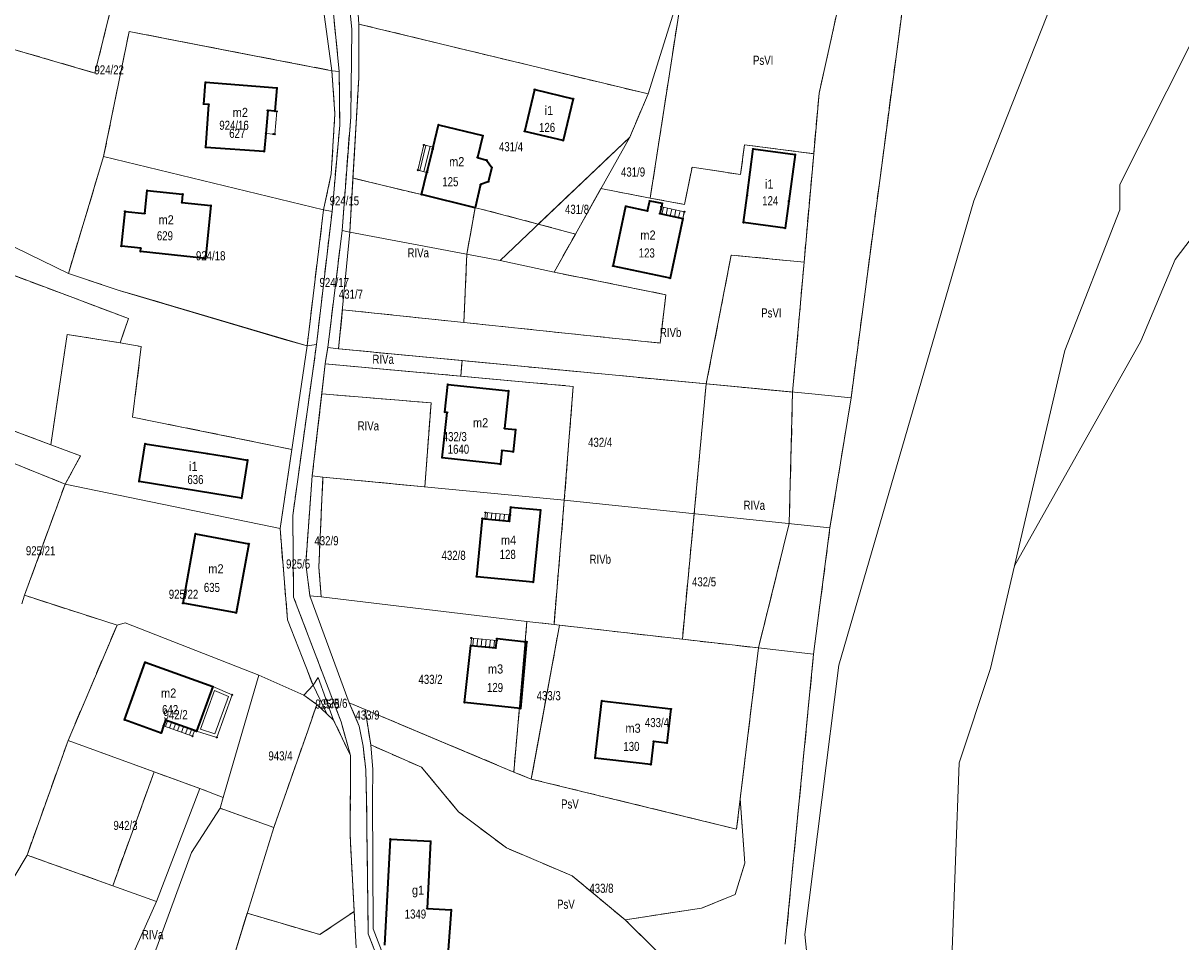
# Model space of a CAD drawing. Header units: metres. Extents: x 7496145 to 7500200, y 5498500 to 5502080.
# Tile 59 of 202: x 7497383 to 7497574, y 5500541 to 5500692. Entities that reach past the tile are written whole.
import ezdxf
from ezdxf.enums import TextEntityAlignment as Align

# ---------------------------------------------------------------- set-up
doc = ezdxf.new("R2010")
doc.units = ezdxf.units.M
doc.header["$MEASUREMENT"] = 0
for name, pattern in [('2.25_0.75', [3, 2.25, -0.75]), ('219-1000', [0]), ('egug-1000', [0])]:
    doc.linetypes.add(name, pattern=pattern)
doc.layers.get('0').update_dxf_attribs({"color": 2, "linetype": 'CONTINUOUS', "lineweight": 5})
for name, color, linetype in [('209-oznaczenie konturu klasyfikacyjnego', 7, 'CONTINUOUS'), ('211-numer działki ewidencyjnej', 7, 'CONTINUOUS'), ('217-kontur klasyfikacyjny', 7, 'CONTINUOUS'), ('218-kontur użytku gruntowego', 7, 'CONTINUOUS'), ('219-działka ewidencyjna', 7, 'CONTINUOUS'), ('312-budynek ewidencyjny', 7, 'CONTINUOUS'), ('312-oznaczenie budynku ewidencyjnego', 7, 'CONTINUOUS'), ('312-oznaczenie budynku ewidencyjnego-Atr117', 7, 'CONTINUOUS'), ('352-schody', 7, 'CONTINUOUS'), ('Punkt budynku', 7, 'CONTINUOUS'), ('taras', 7, 'CONTINUOUS')]:
    doc.layers.add(name, color=color, linetype=linetype)
doc.styles.get("Standard").update_dxf_attribs({"font": 'Working1250', "width": 0.75})

# ---------------------------------------------------------------- blocks, each defined once
blk = doc.blocks.new('PUNKTBUD')
at = {"color": 0}
blk.add_circle((0, 0), 0.09, dxfattribs=at)

msp = doc.modelspace()

# ---------------------------------------------------------------- linework, layer by layer
at = {"layer": '217-kontur klasyfikacyjny', "color": 3, "linetype": '2.25_0.75', "lineweight": 18, "flags": 128}
for points in [[(7497436.38, 5500702.18), (7497437.5, 5500690.99)], [(7497395.24, 5500683.84), (7497399.4, 5500700.73)], [(7497486.59, 5500663.27), (7497492.15, 5500699.29)], [(7497518.4, 5500698.67), (7497514.36, 5500680.55)], [(7497435.42, 5500684.08), (7497434.13, 5500697.04)], [(7497519.64, 5500630.41), (7497528.23, 5500695.67)], [(7497396.66, 5500670.1), (7497400.86, 5500690.68)], [(7497400.86, 5500690.68), (7497416.6, 5500687.63)], [(7497437.5, 5500690.99), (7497437.31, 5500676.61)], [(7497438.64, 5500683.96), (7497438.66, 5500691.9)], [(7497438.66, 5500691.9), (7497486.23, 5500680.39)], [(7497381.1, 5500687.95), (7497395.24, 5500683.84)], [(7497416.6, 5500687.63), (7497434.23, 5500684.22)], [(7497434.23, 5500684.22), (7497434.72, 5500677.15)], [(7497435.51, 5500675.26), (7497435.42, 5500684.08)], [(7497437.68, 5500666.54), (7497438.64, 5500683.06)], [(7497438.64, 5500683.06), (7497438.64, 5500683.96)], [(7497486.23, 5500680.39), (7497483.22, 5500673.26)], [(7497514.36, 5500680.55), (7497513.48, 5500670.56)], [(7497434.72, 5500677.15), (7497434.1, 5500667.24)], [(7497434.24, 5500661.06), (7497435.51, 5500675.26)], [(7497437.31, 5500676.61), (7497435.89, 5500657.94)], [(7497483.22, 5500673.26), (7497468.16, 5500658.97)], [(7497501.43, 5500667.12), (7497502.12, 5500672.03)], [(7497502.12, 5500672.03), (7497513.48, 5500670.56)], [(7497390.86, 5500650.84), (7497396.66, 5500670.1)], [(7497513.48, 5500670.56), (7497511.9, 5500652.72)], [(7497492.21, 5500662.2), (7497493.46, 5500668.37)], [(7497493.46, 5500668.37), (7497501.43, 5500667.12)], [(7497434.1, 5500667.24), (7497432.84, 5500661.31)], [(7497437.16, 5500657.66), (7497437.68, 5500666.54)], [(7497448.97, 5500663.83), (7497437.68, 5500666.54)], [(7497457.76, 5500661.68), (7497448.97, 5500663.83)], [(7497474.28, 5500657.34), (7497478.48, 5500664.82)], [(7497478.48, 5500664.82), (7497486.59, 5500663.27)], [(7497456.43, 5500654.04), (7497457.76, 5500661.68)], [(7497458.78, 5500661.46), (7497457.76, 5500661.68)], [(7497486.59, 5500663.27), (7497492.21, 5500662.2)], [(7497432.84, 5500661.31), (7497430.12, 5500638.92)], [(7497431.68, 5500639.15), (7497434.24, 5500661.06)], [(7497468.16, 5500658.97), (7497458.78, 5500661.46)], [(7497435.89, 5500657.94), (7497433.55, 5500638.65)], [(7497435.89, 5500657.94), (7497437.16, 5500657.66)], [(7497468.16, 5500658.97), (7497474.28, 5500657.34)], [(7497470.76, 5500651.06), (7497474.28, 5500657.34)], [(7497400.76, 5500643.43), (7497369.69, 5500655.1)], [(7497455.93, 5500642.78), (7497456.43, 5500654.04)], [(7497499.92, 5500653.88), (7497495.8, 5500632.68)], [(7497511.9, 5500652.72), (7497499.92, 5500653.88)], [(7497511.9, 5500652.72), (7497510.02, 5500631.33)], [(7497399.22, 5500648.07), (7497390.86, 5500650.84)], [(7497489.18, 5500647.36), (7497470.76, 5500651.06)], [(7497401.76, 5500647.32), (7497399.22, 5500648.07)], [(7497430.12, 5500638.92), (7497401.76, 5500647.32)], [(7497488.21, 5500639.39), (7497489.18, 5500647.36)], [(7497435.32, 5500638.45), (7497435.94, 5500644.88)], [(7497435.94, 5500644.88), (7497455.93, 5500642.78)], [(7497399.37, 5500639.46), (7497400.76, 5500643.43)], [(7497455.93, 5500642.78), (7497488.21, 5500639.39)], [(7497387.96, 5500622.67), (7497390.65, 5500640.81)], [(7497390.65, 5500640.81), (7497399.37, 5500639.46)], [(7497399.37, 5500639.46), (7497402.86, 5500638.81)], [(7497402.86, 5500638.81), (7497401.41, 5500627.22)], [(7497427.77, 5500610.99), (7497431.68, 5500639.15)], [(7497433.55, 5500638.65), (7497433.1, 5500635.98)], [(7497433.55, 5500638.65), (7497435.32, 5500638.45)], [(7497455.64, 5500636.51), (7497435.32, 5500638.45)], [(7497433.1, 5500635.98), (7497455.41, 5500633.95)], [(7497455.41, 5500633.95), (7497455.64, 5500636.51)], [(7497495.8, 5500632.68), (7497455.64, 5500636.51)], [(7497390.32, 5500616.19), (7497346.65, 5500633.9)], [(7497455.41, 5500633.95), (7497473.91, 5500632.27)], [(7497363.64, 5500631.77), (7497387.96, 5500622.67)], [(7497473.91, 5500632.27), (7497472.45, 5500613.52)], [(7497495.8, 5500632.68), (7497491.88, 5500590.65)], [(7497510.02, 5500631.33), (7497495.8, 5500632.68)], [(7497510.02, 5500631.33), (7497509.45, 5500609.68)], [(7497432.55, 5500631.04), (7497430.99, 5500617.57)], [(7497450.52, 5500629.55), (7497432.55, 5500631.04)], [(7497449.49, 5500615.73), (7497450.52, 5500629.55)], [(7497516.15, 5500608.98), (7497519.64, 5500630.41)], [(7497401.41, 5500627.22), (7497427.6, 5500621.9)], [(7497392.87, 5500620.83), (7497387.96, 5500622.67)], [(7497427.6, 5500621.9), (7497425.68, 5500608.87)], [(7497390.32, 5500616.19), (7497392.87, 5500620.83)], [(7497383.65, 5500597.88), (7497390.32, 5500616.19)], [(7497430.99, 5500617.57), (7497429.93, 5500603.07)], [(7497432.06, 5500602.49), (7497432.74, 5500617.35)], [(7497432.74, 5500617.35), (7497449.49, 5500615.73)], [(7497472.45, 5500613.52), (7497470.76, 5500593.07)], [(7497427.91, 5500597.59), (7497427.77, 5500610.99)], [(7497425.68, 5500608.87), (7497426.92, 5500593.86)], [(7497509.45, 5500609.68), (7497504.39, 5500589.21)], [(7497513.46, 5500588.17), (7497516.15, 5500608.98)], [(7497429.93, 5500603.07), (7497430.6, 5500597.79)], [(7497432.44, 5500597.65), (7497432.06, 5500602.49)], [(7497383.19, 5500596.5), (7497383.65, 5500597.88)], [(7497398.86, 5500592.97), (7497383.65, 5500597.88)], [(7497435.73, 5500577.06), (7497427.91, 5500597.59)], [(7497430.6, 5500597.79), (7497432.44, 5500597.65)], [(7497426.92, 5500593.86), (7497431.11, 5500583.07)], [(7497466.31, 5500593.58), (7497464.14, 5500568.8)], [(7497470.76, 5500593.07), (7497466.31, 5500593.58)], [(7497390.82, 5500574.01), (7497398.86, 5500592.97)], [(7497467.65, 5500571.09), (7497471.66, 5500592.97)], [(7497471.66, 5500592.97), (7497491.88, 5500590.65)], [(7497491.88, 5500590.65), (7497504.39, 5500589.21)], [(7497504.39, 5500589.21), (7497501.39, 5500564.38)], [(7497508.8, 5500540.44), (7497513.46, 5500588.17)], [(7497431.11, 5500583.07), (7497429.6, 5500581.42)], [(7497429.6, 5500581.42), (7497431.72, 5500579.91)], [(7497431.72, 5500579.91), (7497430.23, 5500575.56)], [(7497433.38, 5500578.38), (7497431.72, 5500579.91)], [(7497437.08, 5500580.18), (7497438.72, 5500576.35)], [(7497439.69, 5500579.08), (7497437.08, 5500580.18)], [(7497434.48, 5500577.36), (7497433.38, 5500578.38)], [(7497440.61, 5500573.25), (7497439.69, 5500579.08)], [(7497450.08, 5500574.71), (7497439.69, 5500579.08)], [(7497437.28, 5500571.54), (7497434.48, 5500577.36)], [(7497437.28, 5500571.54), (7497435.73, 5500577.06)], [(7497438.72, 5500576.35), (7497439.35, 5500573.03)], [(7497384.06, 5500555.13), (7497390.82, 5500574.01)], [(7497430.23, 5500575.56), (7497424.66, 5500559.67)], [(7497464.14, 5500568.8), (7497450.08, 5500574.71)], [(7497439.35, 5500573.03), (7497439.79, 5500569.16)], [(7497448.96, 5500569.6), (7497440.61, 5500573.25)], [(7497437.23, 5500558.3), (7497437.28, 5500571.54)], [(7497467.02, 5500567.63), (7497467.65, 5500571.09)], [(7497404.98, 5500568.82), (7497398.15, 5500550.09)], [(7497412.47, 5500566.08), (7497404.98, 5500568.82)], [(7497439.79, 5500569.16), (7497439.91, 5500564.36)], [(7497455.03, 5500562.26), (7497448.96, 5500569.6)], [(7497467.02, 5500567.63), (7497464.14, 5500568.8)], [(7497500.79, 5500559.4), (7497467.02, 5500567.63)], [(7497416.31, 5500564.59), (7497412.47, 5500566.08)], [(7497415.82, 5500562.84), (7497416.31, 5500564.59)], [(7497424.66, 5500559.67), (7497415.82, 5500562.84)], [(7497439.91, 5500564.36), (7497440.2, 5500542.18)], [(7497501.39, 5500564.38), (7497500.79, 5500559.4)], [(7497502.14, 5500553.81), (7497501.39, 5500564.38)], [(7497462.92, 5500556.31), (7497455.03, 5500562.26)], [(7497437.88, 5500545.85), (7497437.23, 5500558.3)], [(7497381.88, 5500551.42), (7497384.06, 5500555.13)], [(7497398.15, 5500550.09), (7497384.06, 5500555.13)], [(7497473.74, 5500551.7), (7497462.92, 5500556.31)], [(7497500.55, 5500548.64), (7497502.14, 5500553.81)], [(7497482.47, 5500544.48), (7497473.74, 5500551.7)], [(7497495.03, 5500546.39), (7497500.55, 5500548.64)], [(7497416.8, 5500534.32), (7497420.29, 5500545.57)], [(7497420.29, 5500545.57), (7497432.21, 5500542.03)], [(7497432.21, 5500542.03), (7497437.88, 5500545.85)], [(7497482.47, 5500544.48), (7497495.03, 5500546.39)], [(7497491.45, 5500535.57), (7497482.47, 5500544.48)], [(7497440.2, 5500542.18), (7497441.51, 5500538.79)]]:
    msp.add_lwpolyline(points, dxfattribs=at)
at = {"layer": '218-kontur użytku gruntowego', "color": 3, "linetype": 'egug-1000', "lineweight": 18, "flags": 128}
for points in [[(7497539.83, 5500662.81), (7497562.91, 5500721.29)], [(7497436.38, 5500702.18), (7497437.5, 5500690.99)], [(7497395.24, 5500683.84), (7497399.4, 5500700.73)], [(7497492.15, 5500699.29), (7497486.59, 5500663.27)], [(7497514.36, 5500680.55), (7497518.4, 5500698.67)], [(7497435.42, 5500684.08), (7497434.13, 5500697.04)], [(7497528.23, 5500695.67), (7497519.64, 5500630.41)], [(7497400.86, 5500690.68), (7497396.66, 5500670.1)], [(7497416.6, 5500687.63), (7497400.86, 5500690.68)], [(7497437.5, 5500690.99), (7497437.31, 5500676.61)], [(7497438.66, 5500691.9), (7497438.64, 5500683.96)], [(7497486.23, 5500680.39), (7497438.66, 5500691.9)], [(7497575.5, 5500688.57), (7497563.87, 5500665.52)], [(7497381.1, 5500687.95), (7497395.24, 5500683.84)], [(7497434.23, 5500684.22), (7497416.6, 5500687.63)], [(7497434.72, 5500677.15), (7497434.23, 5500684.22)], [(7497435.51, 5500675.26), (7497435.42, 5500684.08)], [(7497438.64, 5500683.06), (7497437.68, 5500666.54)], [(7497438.64, 5500683.96), (7497438.64, 5500683.06)], [(7497483.22, 5500673.26), (7497486.23, 5500680.39)], [(7497513.48, 5500670.56), (7497514.36, 5500680.55)], [(7497434.1, 5500667.24), (7497434.72, 5500677.15)], [(7497434.24, 5500661.06), (7497435.51, 5500675.26)], [(7497437.31, 5500676.61), (7497435.89, 5500657.94)], [(7497468.16, 5500658.97), (7497483.22, 5500673.26)], [(7497501.43, 5500667.12), (7497502.12, 5500672.03)], [(7497502.12, 5500672.03), (7497513.48, 5500670.56)], [(7497396.66, 5500670.1), (7497390.86, 5500650.84)], [(7497513.48, 5500670.56), (7497511.9, 5500652.72)], [(7497492.21, 5500662.2), (7497493.46, 5500668.37)], [(7497493.46, 5500668.37), (7497501.43, 5500667.12)], [(7497432.84, 5500661.31), (7497434.1, 5500667.24)], [(7497437.68, 5500666.54), (7497437.16, 5500657.66)], [(7497448.97, 5500663.83), (7497437.68, 5500666.54)], [(7497563.87, 5500665.52), (7497563.87, 5500661.3)], [(7497572.93, 5500653.14), (7497582.61, 5500665.83)], [(7497457.76, 5500661.68), (7497448.97, 5500663.83)], [(7497478.48, 5500664.82), (7497474.28, 5500657.34)], [(7497486.59, 5500663.27), (7497478.48, 5500664.82)], [(7497457.76, 5500661.68), (7497456.43, 5500654.04)], [(7497458.78, 5500661.46), (7497457.76, 5500661.68)], [(7497486.59, 5500663.27), (7497492.21, 5500662.2)], [(7497517.62, 5500586.4), (7497539.83, 5500662.81)], [(7497430.12, 5500638.92), (7497432.84, 5500661.31)], [(7497431.68, 5500639.15), (7497434.24, 5500661.06)], [(7497468.16, 5500658.97), (7497458.78, 5500661.46)], [(7497563.87, 5500661.3), (7497554.78, 5500638.16)], [(7497435.89, 5500657.94), (7497433.55, 5500638.65)], [(7497437.16, 5500657.66), (7497435.89, 5500657.94)], [(7497474.28, 5500657.34), (7497468.16, 5500658.97)], [(7497470.76, 5500651.06), (7497474.28, 5500657.34)], [(7497400.76, 5500643.43), (7497369.69, 5500655.1)], [(7497456.43, 5500654.04), (7497455.93, 5500642.78)], [(7497499.92, 5500653.88), (7497495.8, 5500632.68)], [(7497511.9, 5500652.72), (7497499.92, 5500653.88)], [(7497510.02, 5500631.33), (7497511.9, 5500652.72)], [(7497567.31, 5500639.73), (7497572.93, 5500653.14)], [(7497390.86, 5500650.84), (7497399.22, 5500648.07)], [(7497489.18, 5500647.36), (7497470.76, 5500651.06)], [(7497399.22, 5500648.07), (7497401.76, 5500647.32)], [(7497401.76, 5500647.32), (7497430.12, 5500638.92)], [(7497488.21, 5500639.39), (7497489.18, 5500647.36)], [(7497435.32, 5500638.45), (7497435.94, 5500644.88)], [(7497435.94, 5500644.88), (7497455.93, 5500642.78)], [(7497399.37, 5500639.46), (7497400.76, 5500643.43)], [(7497455.93, 5500642.78), (7497488.21, 5500639.39)], [(7497390.65, 5500640.81), (7497387.96, 5500622.67)], [(7497399.37, 5500639.46), (7497390.65, 5500640.81)], [(7497402.86, 5500638.81), (7497399.37, 5500639.46)], [(7497401.41, 5500627.22), (7497402.86, 5500638.81)], [(7497427.77, 5500610.99), (7497431.68, 5500639.15)], [(7497546.52, 5500602.73), (7497567.31, 5500639.73)], [(7497433.55, 5500638.65), (7497433.1, 5500635.98)], [(7497433.55, 5500638.65), (7497435.32, 5500638.45)], [(7497435.32, 5500638.45), (7497455.64, 5500636.51)], [(7497554.78, 5500638.16), (7497546.52, 5500602.73)], [(7497433.1, 5500635.98), (7497432.55, 5500631.04)], [(7497455.41, 5500633.95), (7497433.1, 5500635.98)], [(7497455.41, 5500633.95), (7497455.64, 5500636.51)], [(7497455.64, 5500636.51), (7497495.8, 5500632.68)], [(7497390.32, 5500616.19), (7497346.65, 5500633.9)], [(7497473.91, 5500632.27), (7497455.41, 5500633.95)], [(7497363.64, 5500631.77), (7497387.96, 5500622.67)], [(7497472.45, 5500613.52), (7497473.91, 5500632.27)], [(7497495.8, 5500632.68), (7497491.88, 5500590.65)], [(7497510.02, 5500631.33), (7497495.8, 5500632.68)], [(7497509.45, 5500609.68), (7497510.02, 5500631.33)], [(7497432.55, 5500631.04), (7497430.99, 5500617.57)], [(7497450.52, 5500629.55), (7497432.55, 5500631.04)], [(7497449.49, 5500615.73), (7497450.52, 5500629.55)], [(7497519.64, 5500630.41), (7497516.15, 5500608.98)], [(7497427.6, 5500621.9), (7497401.41, 5500627.22)], [(7497387.96, 5500622.67), (7497392.87, 5500620.83)], [(7497425.68, 5500608.87), (7497427.6, 5500621.9)], [(7497392.87, 5500620.83), (7497390.32, 5500616.19)], [(7497390.32, 5500616.19), (7497383.65, 5500597.88)], [(7497430.99, 5500617.57), (7497429.93, 5500603.07)], [(7497432.06, 5500602.49), (7497432.74, 5500617.35)], [(7497432.74, 5500617.35), (7497449.49, 5500615.73)], [(7497470.76, 5500593.07), (7497472.45, 5500613.52)], [(7497427.91, 5500597.59), (7497427.77, 5500610.99)], [(7497426.92, 5500593.86), (7497425.68, 5500608.87)], [(7497504.39, 5500589.21), (7497509.45, 5500609.68)], [(7497516.15, 5500608.98), (7497513.46, 5500588.17)], [(7497429.93, 5500603.07), (7497430.6, 5500597.79)], [(7497546.52, 5500602.73), (7497542.58, 5500585.86)], [(7497432.44, 5500597.65), (7497432.06, 5500602.49)], [(7497383.65, 5500597.88), (7497383.19, 5500596.5)], [(7497383.65, 5500597.88), (7497398.86, 5500592.97)], [(7497435.73, 5500577.06), (7497427.91, 5500597.59)], [(7497430.6, 5500597.79), (7497432.44, 5500597.65)], [(7497430.6, 5500597.79), (7497437.08, 5500580.18)], [(7497398.86, 5500592.97), (7497400.18, 5500593.36)], [(7497400.18, 5500593.36), (7497422.22, 5500584.74)], [(7497431.11, 5500583.07), (7497426.92, 5500593.86)], [(7497464.14, 5500568.8), (7497466.31, 5500593.58)], [(7497466.31, 5500593.58), (7497470.76, 5500593.07)], [(7497398.86, 5500592.97), (7497390.82, 5500574.01)], [(7497471.66, 5500592.97), (7497467.65, 5500571.09)], [(7497491.88, 5500590.65), (7497471.66, 5500592.97)], [(7497491.88, 5500590.65), (7497504.39, 5500589.21)], [(7497501.39, 5500564.38), (7497504.39, 5500589.21)], [(7497513.46, 5500588.17), (7497508.8, 5500540.44)], [(7497512.01, 5500542.07), (7497517.62, 5500586.4)], [(7497542.58, 5500585.86), (7497537.43, 5500570.3)], [(7497422.22, 5500584.74), (7497429.6, 5500581.42)], [(7497429.6, 5500581.42), (7497431.11, 5500583.07)], [(7497431.72, 5500579.91), (7497429.6, 5500581.42)], [(7497430.23, 5500575.56), (7497431.72, 5500579.91)], [(7497433.38, 5500578.38), (7497431.72, 5500579.91)], [(7497437.08, 5500580.18), (7497438.72, 5500576.35)], [(7497439.69, 5500579.08), (7497437.08, 5500580.18)], [(7497434.48, 5500577.36), (7497433.38, 5500578.38)], [(7497439.69, 5500579.08), (7497440.61, 5500573.25)], [(7497450.08, 5500574.71), (7497439.69, 5500579.08)], [(7497437.28, 5500571.54), (7497434.48, 5500577.36)], [(7497437.28, 5500571.54), (7497435.73, 5500577.06)], [(7497438.72, 5500576.35), (7497439.35, 5500573.03)], [(7497390.82, 5500574.01), (7497384.06, 5500555.13)], [(7497404.98, 5500568.82), (7497390.82, 5500574.01)], [(7497424.66, 5500559.67), (7497430.23, 5500575.56)], [(7497464.14, 5500568.8), (7497450.08, 5500574.71)], [(7497439.35, 5500573.03), (7497439.79, 5500569.16)], [(7497440.61, 5500573.25), (7497448.96, 5500569.6)], [(7497437.23, 5500558.3), (7497437.28, 5500571.54)], [(7497467.65, 5500571.09), (7497467.02, 5500567.63)], [(7497537.43, 5500570.3), (7497536.23, 5500538.07)], [(7497398.15, 5500550.09), (7497404.98, 5500568.82)], [(7497404.98, 5500568.82), (7497412.47, 5500566.08)], [(7497439.79, 5500569.16), (7497439.91, 5500564.36)], [(7497448.96, 5500569.6), (7497455.03, 5500562.26)], [(7497467.02, 5500567.63), (7497464.14, 5500568.8)], [(7497467.02, 5500567.63), (7497500.79, 5500559.4)], [(7497412.47, 5500566.08), (7497416.31, 5500564.59)], [(7497416.31, 5500564.59), (7497415.82, 5500562.84)], [(7497415.82, 5500562.84), (7497424.66, 5500559.67)], [(7497439.91, 5500564.36), (7497440.2, 5500542.18)], [(7497500.79, 5500559.4), (7497501.39, 5500564.38)], [(7497501.39, 5500564.38), (7497502.14, 5500553.81)], [(7497455.03, 5500562.26), (7497462.92, 5500556.31)], [(7497437.88, 5500545.85), (7497437.23, 5500558.3)], [(7497384.06, 5500555.13), (7497381.88, 5500551.42)], [(7497384.06, 5500555.13), (7497398.15, 5500550.09)], [(7497462.92, 5500556.31), (7497473.74, 5500551.7)], [(7497502.14, 5500553.81), (7497500.55, 5500548.64)], [(7497473.74, 5500551.7), (7497482.47, 5500544.48)], [(7497500.55, 5500548.64), (7497495.03, 5500546.39)], [(7497420.29, 5500545.57), (7497416.8, 5500534.32)], [(7497432.21, 5500542.03), (7497420.29, 5500545.57)], [(7497437.88, 5500545.85), (7497432.21, 5500542.03)], [(7497438.2, 5500539.84), (7497437.88, 5500545.85)], [(7497495.03, 5500546.39), (7497482.47, 5500544.48)], [(7497482.47, 5500544.48), (7497491.45, 5500535.57)], [(7497440.2, 5500542.18), (7497441.51, 5500538.79)], [(7497514.71, 5500516.1), (7497512.01, 5500542.07)]]:
    msp.add_lwpolyline(points, dxfattribs=at)
at = {"layer": '219-działka ewidencyjna', "color": 3, "linetype": '219-1000', "lineweight": 18, "flags": 128}
for points in [[(7497431.02, 5500707.66), (7497434.23, 5500684.22)], [(7497486.23, 5500680.39), (7497494.31, 5500706.18)], [(7497437.79, 5500705.15), (7497438.66, 5500691.9)], [(7497437.5, 5500690.99), (7497436.38, 5500702.18)], [(7497437.5, 5500690.99), (7497436.38, 5500702.18)], [(7497435.42, 5500684.08), (7497434.13, 5500697.04)], [(7497435.42, 5500684.08), (7497434.13, 5500697.04)], [(7497519.64, 5500630.41), (7497528.23, 5500695.67)], [(7497519.64, 5500630.41), (7497528.23, 5500695.67)], [(7497396.66, 5500670.1), (7497400.86, 5500690.68)], [(7497400.86, 5500690.68), (7497434.23, 5500684.22)], [(7497437.31, 5500676.61), (7497437.5, 5500690.99)], [(7497437.31, 5500676.61), (7497437.5, 5500690.99)], [(7497438.64, 5500683.06), (7497438.66, 5500691.9)], [(7497438.66, 5500691.9), (7497486.23, 5500680.39)], [(7497434.23, 5500684.22), (7497434.72, 5500677.15)], [(7497435.42, 5500684.08), (7497434.23, 5500684.22)], [(7497435.42, 5500684.08), (7497435.51, 5500675.26)], [(7497435.42, 5500684.08), (7497435.51, 5500675.26)], [(7497437.16, 5500657.66), (7497438.64, 5500683.06)], [(7497483.22, 5500673.26), (7497486.23, 5500680.39)], [(7497434.1, 5500667.24), (7497434.72, 5500677.15)], [(7497434.24, 5500661.06), (7497435.51, 5500675.26)], [(7497434.24, 5500661.06), (7497435.51, 5500675.26)], [(7497437.31, 5500676.61), (7497435.89, 5500657.94)], [(7497437.31, 5500676.61), (7497435.89, 5500657.94)], [(7497461.89, 5500653.01), (7497483.22, 5500673.26)], [(7497470.76, 5500651.06), (7497483.22, 5500673.26)], [(7497396.66, 5500670.1), (7497390.86, 5500650.84)], [(7497396.66, 5500670.1), (7497432.84, 5500661.31)], [(7497432.84, 5500661.31), (7497434.1, 5500667.24)], [(7497371.03, 5500660.5), (7497390.86, 5500650.84)], [(7497432.84, 5500661.31), (7497430.12, 5500638.92)], [(7497431.68, 5500639.15), (7497434.24, 5500661.06)], [(7497431.68, 5500639.15), (7497434.24, 5500661.06)], [(7497432.84, 5500661.31), (7497434.24, 5500661.06)], [(7497433.55, 5500638.65), (7497435.89, 5500657.94)], [(7497433.55, 5500638.65), (7497435.89, 5500657.94)], [(7497435.89, 5500657.94), (7497437.16, 5500657.66)], [(7497435.32, 5500638.45), (7497437.16, 5500657.66)], [(7497437.16, 5500657.66), (7497461.89, 5500653.01)], [(7497461.89, 5500653.01), (7497470.76, 5500651.06)], [(7497390.86, 5500650.84), (7497399.22, 5500648.07)], [(7497399.22, 5500648.07), (7497426.35, 5500640.01)], [(7497425.68, 5500608.87), (7497430.12, 5500638.92)], [(7497426.35, 5500640.01), (7497430.12, 5500638.92)], [(7497431.68, 5500639.15), (7497427.77, 5500610.99)], [(7497431.68, 5500639.15), (7497427.77, 5500610.99)], [(7497431.68, 5500639.15), (7497430.12, 5500638.92)], [(7497433.1, 5500635.98), (7497433.55, 5500638.65)], [(7497433.1, 5500635.98), (7497433.55, 5500638.65)], [(7497433.55, 5500638.65), (7497435.32, 5500638.45)], [(7497512.6, 5500631.08), (7497435.32, 5500638.45)], [(7497430.99, 5500617.57), (7497433.1, 5500635.98)], [(7497430.99, 5500617.57), (7497433.1, 5500635.98)], [(7497433.1, 5500635.98), (7497473.91, 5500632.27)], [(7497472.45, 5500613.52), (7497473.91, 5500632.27)], [(7497512.6, 5500631.08), (7497519.64, 5500630.41)], [(7497516.15, 5500608.98), (7497519.64, 5500630.41)], [(7497516.15, 5500608.98), (7497519.64, 5500630.41)], [(7497383.65, 5500597.88), (7497390.32, 5500616.19)], [(7497390.32, 5500616.19), (7497425.68, 5500608.87)], [(7497429.93, 5500603.07), (7497430.99, 5500617.57)], [(7497429.93, 5500603.07), (7497430.99, 5500617.57)], [(7497430.99, 5500617.57), (7497432.74, 5500617.35)], [(7497432.06, 5500602.49), (7497432.74, 5500617.35)], [(7497432.74, 5500617.35), (7497472.45, 5500613.52)], [(7497470.76, 5500593.07), (7497472.45, 5500613.52)], [(7497516.15, 5500608.98), (7497472.45, 5500613.52)], [(7497427.77, 5500610.99), (7497427.91, 5500597.59)], [(7497427.77, 5500610.99), (7497427.91, 5500597.59)], [(7497425.68, 5500608.87), (7497426.92, 5500593.86)], [(7497513.46, 5500588.17), (7497516.15, 5500608.98)], [(7497513.46, 5500588.17), (7497516.15, 5500608.98)], [(7497429.93, 5500603.07), (7497430.6, 5500597.79)], [(7497429.93, 5500603.07), (7497430.6, 5500597.79)], [(7497432.06, 5500602.49), (7497432.44, 5500597.65)], [(7497383.65, 5500597.88), (7497398.86, 5500592.97)], [(7497435.73, 5500577.06), (7497427.91, 5500597.59)], [(7497435.73, 5500577.06), (7497427.91, 5500597.59)], [(7497430.6, 5500597.79), (7497437.08, 5500580.18)], [(7497430.6, 5500597.79), (7497432.44, 5500597.65)], [(7497430.6, 5500597.79), (7497437.08, 5500580.18)], [(7497432.44, 5500597.65), (7497466.31, 5500593.58)], [(7497398.86, 5500592.97), (7497400.18, 5500593.36)], [(7497400.18, 5500593.36), (7497422.22, 5500584.74)], [(7497426.92, 5500593.86), (7497431.11, 5500583.07)], [(7497464.14, 5500568.8), (7497466.31, 5500593.58)], [(7497466.31, 5500593.58), (7497470.76, 5500593.07)], [(7497470.76, 5500593.07), (7497471.66, 5500592.97)], [(7497390.82, 5500574.01), (7497398.86, 5500592.97)], [(7497467.02, 5500567.63), (7497471.66, 5500592.97)], [(7497471.66, 5500592.97), (7497504.39, 5500589.21)], [(7497500.79, 5500559.4), (7497504.39, 5500589.21)], [(7497513.46, 5500588.17), (7497504.39, 5500589.21)], [(7497513.46, 5500588.17), (7497508.8, 5500540.44)], [(7497513.46, 5500588.17), (7497508.8, 5500540.44)], [(7497416.31, 5500564.59), (7497422.22, 5500584.74)], [(7497422.22, 5500584.74), (7497429.6, 5500581.42)], [(7497431.11, 5500583.07), (7497431.94, 5500584.38)], [(7497431.94, 5500584.38), (7497434.48, 5500577.36)], [(7497429.6, 5500581.42), (7497431.11, 5500583.07)], [(7497431.11, 5500583.07), (7497433.38, 5500578.38)], [(7497429.6, 5500581.42), (7497431.72, 5500579.91)], [(7497430.23, 5500575.56), (7497431.72, 5500579.91)], [(7497431.72, 5500579.91), (7497433.38, 5500578.38)], [(7497437.08, 5500580.18), (7497438.72, 5500576.35)], [(7497437.08, 5500580.18), (7497439.69, 5500579.08)], [(7497437.08, 5500580.18), (7497438.72, 5500576.35)], [(7497433.38, 5500578.38), (7497434.48, 5500577.36)], [(7497439.69, 5500579.08), (7497464.14, 5500568.8)], [(7497439.69, 5500579.08), (7497440.61, 5500573.25)], [(7497434.48, 5500577.36), (7497437.28, 5500571.54)], [(7497435.73, 5500577.06), (7497437.28, 5500571.54)], [(7497435.73, 5500577.06), (7497437.28, 5500571.54)], [(7497438.72, 5500576.35), (7497439.35, 5500573.03)], [(7497438.72, 5500576.35), (7497439.35, 5500573.03)], [(7497384.06, 5500555.13), (7497390.82, 5500574.01)], [(7497390.82, 5500574.01), (7497412.47, 5500566.08)], [(7497424.66, 5500559.67), (7497430.23, 5500575.56)], [(7497439.35, 5500573.03), (7497439.79, 5500569.16)], [(7497439.35, 5500573.03), (7497439.79, 5500569.16)], [(7497440.61, 5500573.25), (7497440.95, 5500569.23)], [(7497437.23, 5500558.3), (7497437.28, 5500571.54)], [(7497437.23, 5500558.3), (7497437.28, 5500571.54)], [(7497439.79, 5500569.16), (7497439.91, 5500564.36)], [(7497439.79, 5500569.16), (7497439.91, 5500564.36)], [(7497440.87, 5500564.37), (7497440.95, 5500569.23)], [(7497464.14, 5500568.8), (7497467.02, 5500567.63)], [(7497467.02, 5500567.63), (7497500.79, 5500559.4)], [(7497405.35, 5500547.51), (7497412.47, 5500566.08)], [(7497412.47, 5500566.08), (7497416.31, 5500564.59)], [(7497415.82, 5500562.84), (7497416.31, 5500564.59)], [(7497411.11, 5500555.55), (7497415.82, 5500562.84)], [(7497415.82, 5500562.84), (7497424.66, 5500559.67)], [(7497439.91, 5500564.36), (7497440.2, 5500542.18)], [(7497439.91, 5500564.36), (7497440.2, 5500542.18)], [(7497440.87, 5500564.37), (7497441.02, 5500542.98)], [(7497416.8, 5500534.32), (7497424.66, 5500559.67)], [(7497437.23, 5500558.3), (7497438.2, 5500539.84)], [(7497437.23, 5500558.3), (7497438.2, 5500539.84)], [(7497381.88, 5500551.42), (7497384.06, 5500555.13)], [(7497384.06, 5500555.13), (7497405.35, 5500547.51)], [(7497401.17, 5500528.45), (7497411.11, 5500555.55)], [(7497396.22, 5500527.02), (7497405.35, 5500547.51)], [(7497440.2, 5500542.18), (7497441.51, 5500538.79)], [(7497440.2, 5500542.18), (7497441.51, 5500538.79)], [(7497441.02, 5500542.98), (7497442.38, 5500539.42)]]:
    msp.add_lwpolyline(points, dxfattribs=at)
at = {"layer": '312-budynek ewidencyjny', "color": 7, "linetype": 'Continuous', "lineweight": 35, "flags": 128}
for points in [[(7497413.14, 5500678.74), (7497413.44, 5500682.31)], [(7497413.44, 5500682.31), (7497425.15, 5500681.39)], [(7497425.15, 5500681.39), (7497424.84, 5500677.55)], [(7497465.93, 5500674.24), (7497467.58, 5500681.13)], [(7497467.58, 5500681.13), (7497473.91, 5500679.62)], [(7497413.98, 5500678.67), (7497413.14, 5500678.74)], [(7497473.91, 5500679.62), (7497472.27, 5500672.72)], [(7497413.47, 5500671.61), (7497413.98, 5500678.67)], [(7497423.65, 5500677.67), (7497423.33, 5500673.9)], [(7497424.84, 5500677.55), (7497423.65, 5500677.67)], [(7497450.87, 5500671.63), (7497451.77, 5500675.31)], [(7497451.77, 5500675.31), (7497459.03, 5500673.55)], [(7497423.33, 5500673.9), (7497423.08, 5500670.91)], [(7497459.03, 5500673.55), (7497458.16, 5500669.96)], [(7497472.27, 5500672.72), (7497465.93, 5500674.24)], [(7497423.08, 5500670.91), (7497413.47, 5500671.61)], [(7497449.94, 5500667.81), (7497450.8, 5500671.34)], [(7497450.8, 5500671.34), (7497450.87, 5500671.63)], [(7497502.52, 5500663.67), (7497503.53, 5500671.34)], [(7497503.53, 5500671.34), (7497510.41, 5500670.43)], [(7497458.16, 5500669.96), (7497459.67, 5500669.5)], [(7497459.67, 5500669.5), (7497460.52, 5500668.29)], [(7497510.41, 5500670.43), (7497509.39, 5500662.77)], [(7497448.97, 5500663.83), (7497449.86, 5500667.49)], [(7497449.86, 5500667.49), (7497449.94, 5500667.81)], [(7497460.52, 5500668.29), (7497459.95, 5500665.96)], [(7497458.69, 5500665.47), (7497457.76, 5500661.68)], [(7497459.95, 5500665.96), (7497458.69, 5500665.47)], [(7497403.43, 5500660.73), (7497403.82, 5500664.51)], [(7497403.82, 5500664.51), (7497409.66, 5500663.9)], [(7497409.66, 5500663.9), (7497409.52, 5500662.53)], [(7497457.76, 5500661.68), (7497448.97, 5500663.83)], [(7497501.93, 5500659.22), (7497502.52, 5500663.67)], [(7497409.52, 5500662.53), (7497414.31, 5500662.03)], [(7497414.31, 5500662.03), (7497413.4, 5500653.34)], [(7497480.47, 5500652.07), (7497482.58, 5500661.92)], [(7497482.58, 5500661.92), (7497486.13, 5500661.16)], [(7497486.13, 5500661.16), (7497486.51, 5500662.78)], [(7497486.51, 5500662.78), (7497488.54, 5500662.41)], [(7497488.42, 5500661.84), (7497488.18, 5500660.7)], [(7497488.54, 5500662.41), (7497488.42, 5500661.84)], [(7497509.39, 5500662.77), (7497508.8, 5500658.3)], [(7497399.58, 5500655.34), (7497400.18, 5500661.07)], [(7497400.18, 5500661.07), (7497403.43, 5500660.73)], [(7497488.18, 5500660.7), (7497491.96, 5500659.89)], [(7497491.96, 5500659.89), (7497489.86, 5500650.06)], [(7497508.8, 5500658.3), (7497501.93, 5500659.22)], [(7497402.77, 5500655), (7497399.58, 5500655.34)], [(7497402.71, 5500654.46), (7497402.77, 5500655)], [(7497413.4, 5500653.34), (7497402.71, 5500654.46)], [(7497489.86, 5500650.06), (7497480.47, 5500652.07)], [(7497452.81, 5500628.03), (7497453.3, 5500632.6)], [(7497453.3, 5500632.6), (7497463.28, 5500631.53)], [(7497463.28, 5500631.53), (7497462.62, 5500625.36)], [(7497452.37, 5500620.52), (7497453.18, 5500627.99)], [(7497453.18, 5500627.99), (7497452.81, 5500628.03)], [(7497462.62, 5500625.36), (7497464.44, 5500625.16)], [(7497464.44, 5500625.16), (7497464.03, 5500621.49)], [(7497402.5, 5500616.6), (7497403.52, 5500622.82)], [(7497403.52, 5500622.82), (7497413.73, 5500621.2)], [(7497462.18, 5500621.7), (7497461.93, 5500619.45)], [(7497464.03, 5500621.49), (7497462.18, 5500621.7)], [(7497413.73, 5500621.2), (7497416.47, 5500620.76)], [(7497416.47, 5500620.76), (7497420.31, 5500620.15)], [(7497420.31, 5500620.15), (7497419.35, 5500613.87)], [(7497461.93, 5500619.45), (7497452.37, 5500620.52)], [(7497419.35, 5500613.87), (7497402.5, 5500616.6)], [(7497463.53, 5500611.1), (7497463.66, 5500612.41)], [(7497463.66, 5500612.41), (7497468.51, 5500611.94)], [(7497458.04, 5500600.94), (7497458.97, 5500610.53)], [(7497458.97, 5500610.53), (7497459.36, 5500610.49)], [(7497459.36, 5500610.49), (7497463.43, 5500610.09)], [(7497463.43, 5500610.09), (7497463.53, 5500611.1)], [(7497468.51, 5500611.94), (7497467.34, 5500600.03)], [(7497409.72, 5500596.57), (7497411.79, 5500608)], [(7497411.79, 5500608), (7497420.55, 5500606.38)], [(7497420.55, 5500606.38), (7497418.48, 5500594.98)], [(7497467.34, 5500600.03), (7497458.04, 5500600.94)], [(7497418.48, 5500594.98), (7497409.72, 5500596.57)], [(7497456.03, 5500580.24), (7497457.06, 5500589.63)], [(7497457.06, 5500589.63), (7497461.19, 5500589.22)], [(7497461.19, 5500589.22), (7497461.34, 5500590.43)], [(7497461.34, 5500590.43), (7497461.38, 5500590.75)], [(7497461.38, 5500590.75), (7497466.25, 5500590.22)], [(7497466.25, 5500590.22), (7497465.26, 5500579.26)], [(7497400.1, 5500577.37), (7497403.5, 5500586.86)], [(7497403.5, 5500586.86), (7497414.61, 5500582.86)], [(7497414.61, 5500582.86), (7497411.95, 5500575.5)], [(7497465.26, 5500579.26), (7497456.03, 5500580.24)], [(7497477.52, 5500571.08), (7497478.62, 5500580.51)], [(7497478.62, 5500580.51), (7497490, 5500579.18)], [(7497490, 5500579.18), (7497489.33, 5500573.57)], [(7497406.1, 5500575.21), (7497400.1, 5500577.37)], [(7497406.52, 5500576.39), (7497406.1, 5500575.21)], [(7497406.86, 5500577.34), (7497406.52, 5500576.39)], [(7497411.62, 5500575.62), (7497406.86, 5500577.34)], [(7497411.95, 5500575.5), (7497411.62, 5500575.62)], [(7497487.15, 5500573.83), (7497486.7, 5500570.01)], [(7497489.33, 5500573.57), (7497487.15, 5500573.83)], [(7497486.7, 5500570.01), (7497477.52, 5500571.08)], [(7497442.95, 5500540.3), (7497443.83, 5500557.75)], [(7497443.83, 5500557.75), (7497450.44, 5500557.41)], [(7497450.44, 5500557.41), (7497449.88, 5500546.31)], [(7497449.88, 5500546.31), (7497453.82, 5500546.12)], [(7497453.82, 5500546.12), (7497453.36, 5500539.48)]]:
    msp.add_lwpolyline(points, dxfattribs=at)
at = {"layer": '352-schody', "color": 7, "linetype": 'Continuous', "lineweight": 18, "flags": 128}
for points in [[(7497423.33, 5500673.9), (7497423.65, 5500677.67), (7497424.84, 5500677.55), (7497425.14, 5500677.52), (7497424.83, 5500673.77), (7497424.58, 5500673.79)], [(7497423.33, 5500673.9), (7497423.65, 5500677.67), (7497424.84, 5500677.55), (7497425.14, 5500677.52), (7497424.83, 5500673.77), (7497424.58, 5500673.79)], [(7497449.35, 5500672), (7497450.87, 5500671.63), (7497450.8, 5500671.34), (7497449.94, 5500667.81), (7497449.86, 5500667.49), (7497448.36, 5500667.86)], [(7497449.35, 5500672), (7497450.87, 5500671.63), (7497450.8, 5500671.34), (7497449.94, 5500667.81), (7497449.86, 5500667.49), (7497448.36, 5500667.86)], [(7497488.42, 5500661.84), (7497492.2, 5500661.01), (7497491.96, 5500659.89), (7497488.18, 5500660.7)], [(7497488.42, 5500661.84), (7497492.2, 5500661.01), (7497491.96, 5500659.89), (7497488.18, 5500660.7)], [(7497459.47, 5500611.49), (7497463.53, 5500611.1), (7497463.43, 5500610.09), (7497459.36, 5500610.49)], [(7497459.47, 5500611.49), (7497463.53, 5500611.1), (7497463.43, 5500610.09), (7497459.36, 5500610.49)], [(7497457.16, 5500590.85), (7497461.34, 5500590.43), (7497461.19, 5500589.22), (7497457.06, 5500589.63)], [(7497457.16, 5500590.85), (7497461.34, 5500590.43), (7497461.19, 5500589.22), (7497457.06, 5500589.63)], [(7497406.86, 5500577.34), (7497411.62, 5500575.62), (7497411.28, 5500574.69), (7497406.52, 5500576.39)], [(7497406.86, 5500577.34), (7497411.62, 5500575.62), (7497411.28, 5500574.69), (7497406.52, 5500576.39)]]:
    msp.add_lwpolyline(points, close=True, dxfattribs=at)
for points in [[(7497448.68, 5500667.78), (7497449.69, 5500671.92)], [(7497449.36, 5500667.61), (7497450.37, 5500671.75)], [(7497488.51, 5500660.63), (7497488.76, 5500661.76)], [(7497489.2, 5500660.48), (7497489.45, 5500661.62)], [(7497489.88, 5500660.33), (7497490.13, 5500661.46)], [(7497490.57, 5500660.19), (7497490.81, 5500661.32)], [(7497491.25, 5500660.04), (7497491.5, 5500661.16)], [(7497491.93, 5500659.89), (7497492.18, 5500661.01)], [(7497459.72, 5500610.45), (7497459.82, 5500611.46)], [(7497460.42, 5500610.39), (7497460.51, 5500611.39)], [(7497461.12, 5500610.32), (7497461.21, 5500611.32)], [(7497461.81, 5500610.25), (7497461.91, 5500611.26)], [(7497462.51, 5500610.18), (7497462.61, 5500611.19)], [(7497463.21, 5500610.11), (7497463.3, 5500611.12)], [(7497457.39, 5500589.6), (7497457.51, 5500590.82)], [(7497458.08, 5500589.53), (7497458.21, 5500590.75)], [(7497458.78, 5500589.46), (7497458.9, 5500590.67)], [(7497459.48, 5500589.39), (7497459.6, 5500590.61)], [(7497460.17, 5500589.32), (7497460.29, 5500590.54)], [(7497460.87, 5500589.25), (7497460.99, 5500590.46)], [(7497406.85, 5500576.27), (7497407.19, 5500577.22)], [(7497407.51, 5500576.04), (7497407.85, 5500576.98)], [(7497408.17, 5500575.8), (7497408.51, 5500576.75)], [(7497408.82, 5500575.57), (7497409.16, 5500576.51)], [(7497409.48, 5500575.33), (7497409.82, 5500576.27)], [(7497410.14, 5500575.1), (7497410.48, 5500576.03)], [(7497410.8, 5500574.86), (7497411.14, 5500575.79)]]:
    msp.add_lwpolyline(points, dxfattribs=at)
at = {"layer": 'taras', "color": 0, "lineweight": 18}
for p, q in [((7497411.95, 5500575.5), (7497414.61, 5500582.86)), ((7497412.6, 5500575.83), (7497414.9, 5500582.2)), ((7497414.61, 5500582.86), (7497417.81, 5500581.52)), ((7497414.9, 5500582.2), (7497417.18, 5500581.24)), ((7497417.18, 5500581.24), (7497414.96, 5500575.11)), ((7497417.81, 5500581.52), (7497415.27, 5500574.49)), ((7497415.27, 5500574.49), (7497411.95, 5500575.5)), ((7497414.96, 5500575.11), (7497412.6, 5500575.83))]:
    msp.add_line(p, q, dxfattribs=at)

# ---------------------------------------------------------------- block references
at = {"layer": 'Punkt budynku', "color": 5, "linetype": 'Continuous', "lineweight": 13}
for p in [(7497413.44, 5500682.31), (7497425.15, 5500681.39), (7497467.58, 5500681.13), (7497413.14, 5500678.74), (7497413.98, 5500678.67), (7497473.91, 5500679.62), (7497423.65, 5500677.67), (7497424.84, 5500677.55), (7497425.14, 5500677.52), (7497451.77, 5500675.31), (7497423.33, 5500673.9), (7497424.58, 5500673.79), (7497424.83, 5500673.77), (7497459.03, 5500673.55), (7497465.93, 5500674.24), (7497413.47, 5500671.61), (7497449.35, 5500672), (7497450.8, 5500671.34), (7497450.87, 5500671.63), (7497472.27, 5500672.72), (7497503.53, 5500671.34), (7497423.08, 5500670.91), (7497458.16, 5500669.96), (7497459.67, 5500669.5), (7497510.41, 5500670.43), (7497448.36, 5500667.86), (7497449.86, 5500667.49), (7497449.94, 5500667.81), (7497460.52, 5500668.29), (7497458.69, 5500665.47), (7497459.95, 5500665.96), (7497403.82, 5500664.51), (7497409.66, 5500663.9), (7497448.97, 5500663.83), (7497502.52, 5500663.67), (7497409.52, 5500662.53), (7497414.31, 5500662.03), (7497457.76, 5500661.68), (7497482.58, 5500661.92), (7497486.51, 5500662.78), (7497488.42, 5500661.84), (7497488.54, 5500662.41), (7497509.39, 5500662.77), (7497400.18, 5500661.07), (7497403.43, 5500660.73), (7497486.13, 5500661.16), (7497488.18, 5500660.7), (7497491.96, 5500659.89), (7497492.2, 5500661.01), (7497501.93, 5500659.22), (7497508.8, 5500658.3), (7497399.58, 5500655.34), (7497402.71, 5500654.46), (7497402.77, 5500655), (7497413.4, 5500653.34), (7497480.47, 5500652.07), (7497489.86, 5500650.06), (7497453.3, 5500632.6), (7497463.28, 5500631.53), (7497452.81, 5500628.03), (7497453.18, 5500627.99), (7497462.62, 5500625.36), (7497464.44, 5500625.16), (7497403.52, 5500622.82), (7497462.18, 5500621.7), (7497413.73, 5500621.2), (7497416.47, 5500620.76), (7497420.31, 5500620.15), (7497452.37, 5500620.52), (7497464.03, 5500621.49), (7497461.93, 5500619.45), (7497402.5, 5500616.6), (7497419.35, 5500613.87), (7497463.66, 5500612.41), (7497458.97, 5500610.53), (7497459.36, 5500610.49), (7497459.47, 5500611.49), (7497463.43, 5500610.09), (7497463.53, 5500611.1), (7497468.51, 5500611.94), (7497411.79, 5500608), (7497420.55, 5500606.38), (7497458.04, 5500600.94), (7497467.34, 5500600.03), (7497409.72, 5500596.57), (7497418.48, 5500594.98), (7497457.06, 5500589.63), (7497457.16, 5500590.85), (7497461.19, 5500589.22), (7497461.34, 5500590.43), (7497461.38, 5500590.75), (7497466.25, 5500590.22), (7497403.5, 5500586.86), (7497414.61, 5500582.86), (7497417.81, 5500581.52), (7497456.03, 5500580.24), (7497478.62, 5500580.51), (7497465.26, 5500579.26), (7497490, 5500579.18), (7497400.1, 5500577.37), (7497406.52, 5500576.39), (7497406.86, 5500577.34), (7497406.1, 5500575.21), (7497411.28, 5500574.69), (7497411.62, 5500575.62), (7497411.95, 5500575.5), (7497415.27, 5500574.49), (7497487.15, 5500573.83), (7497489.33, 5500573.57), (7497477.52, 5500571.08), (7497486.7, 5500570.01), (7497443.83, 5500557.75), (7497450.44, 5500557.41), (7497449.88, 5500546.31), (7497453.82, 5500546.12)]:
    msp.add_blockref('PUNKTBUD', p, dxfattribs=at)

# ---------------------------------------------------------------- texts
at = {"layer": '209-oznaczenie konturu klasyfikacyjnego', "color": 3, "linetype": 'Continuous', "lineweight": 18, "width": 0.79}
for s, p in [('PsVI', (7497503.5, 5500685.19)), ('RIVa', (7497446.66, 5500653.5)), ('PsVI', (7497504.85, 5500643.61)), ('RIVb', (7497488.18, 5500640.39)), ('RIVa', (7497440.89, 5500635.98)), ('RIVa', (7497438.45, 5500625.02)), ('RIVa', (7497501.95, 5500611.95)), ('RIVb', (7497476.61, 5500603.07)), ('PsV', (7497471.92, 5500562.78)), ('PsV', (7497471.26, 5500546.29)), ('RIVa', (7497402.95, 5500541.28))]:
    msp.add_text(s, height=1.5, dxfattribs=at).set_placement(p)
at = {"layer": '211-numer działki ewidencyjnej', "color": 3, "linetype": 'Continuous', "lineweight": 18, "width": 0.79}
for s, p in [('924/22', (7497395.15, 5500685.11)), ('924/16', (7497415.69, 5500676)), ('431/4', (7497461.7, 5500672.46)), ('431/9', (7497481.78, 5500668.3)), ('431/8', (7497472.56, 5500662.16)), ('924/18', (7497411.85, 5500654.51)), ('924/17', (7497432.18, 5500650.12)), ('431/7', (7497435.36, 5500648.2)), ('432/3', (7497452.45, 5500624.75)), ('432/4', (7497476.37, 5500623.82)), ('432/9', (7497431.34, 5500607.61)), ('925/21', (7497383.87, 5500605.96)), ('432/8', (7497452.26, 5500605.21)), ('925/5', (7497426.68, 5500603.79)), ('432/5', (7497493.46, 5500600.85)), ('925/22', (7497407.38, 5500598.81)), ('925/8', (7497431.49, 5500580.73)), ('925/6', (7497432.8, 5500580.87)), ('942/2', (7497406.52, 5500578.98)), ('433/9', (7497438.08, 5500578.92)), ('943/4', (7497423.77, 5500572.21)), ('942/3', (7497398.27, 5500560.76))]:
    msp.add_text(s, height=1.5, dxfattribs=at).set_placement(p, align=Align.TOP_LEFT)
for s, p in [('924/15', (7497433.84, 5500662.06)), ('433/2', (7497448.46, 5500583.3)), ('433/3', (7497467.9, 5500580.61)), ('433/4', (7497485.71, 5500576.19)), ('433/8', (7497476.58, 5500548.92))]:
    msp.add_text(s, height=1.5, dxfattribs=at).set_placement(p)
at = {"layer": '312-oznaczenie budynku ewidencyjnego', "color": 7, "linetype": 'Continuous', "lineweight": 18, "width": 0.79}
for s, p in [('126', (7497468.3, 5500675.64)), ('627', (7497417.32, 5500674.67)), ('125', (7497452.38, 5500666.7)), ('124', (7497505.01, 5500663.57)), ('629', (7497405.42, 5500657.8)), ('123', (7497484.7, 5500654.98)), ('636', (7497410.44, 5500617.69)), ('128', (7497461.82, 5500605.37)), ('635', (7497413.15, 5500599.93)), ('129', (7497459.73, 5500583.46)), ('642', (7497406.28, 5500579.82)), ('130', (7497482.17, 5500573.76)), ('1349', (7497446.19, 5500546.17))]:
    msp.add_text(s, height=1.5, dxfattribs=at).set_placement(p, align=Align.TOP_LEFT)
msp.add_text('1640', height=1.5, dxfattribs=at).set_placement((7497453.27, 5500621.18))
at = {"layer": '312-oznaczenie budynku ewidencyjnego-Atr117', "color": 7, "width": 0.9}
for s, p in [('m2', (7497419.15, 5500676.61)), ('i1', (7497469.92, 5500676.93)), ('m2', (7497454.75, 5500668.5)), ('i1', (7497506.17, 5500664.82)), ('m2', (7497406.95, 5500658.93)), ('m2', (7497486.22, 5500656.42)), ('i1', (7497411.41, 5500618.35)), ('m4', (7497463.28, 5500606.22)), ('m2', (7497415.14, 5500601.49)), ('m3', (7497461.14, 5500585.01)), ('m2', (7497407.36, 5500581.04)), ('m3', (7497483.76, 5500575.26)), ('g1', (7497448.39, 5500548.62))]:
    msp.add_text(s, height=1.5, dxfattribs=at).set_placement(p, align=Align.CENTER)
msp.add_text('m2', height=1.5, dxfattribs=at).set_placement((7497458.68, 5500626.28), align=Align.MIDDLE_CENTER)

doc.saveas('drawing.dxf')
